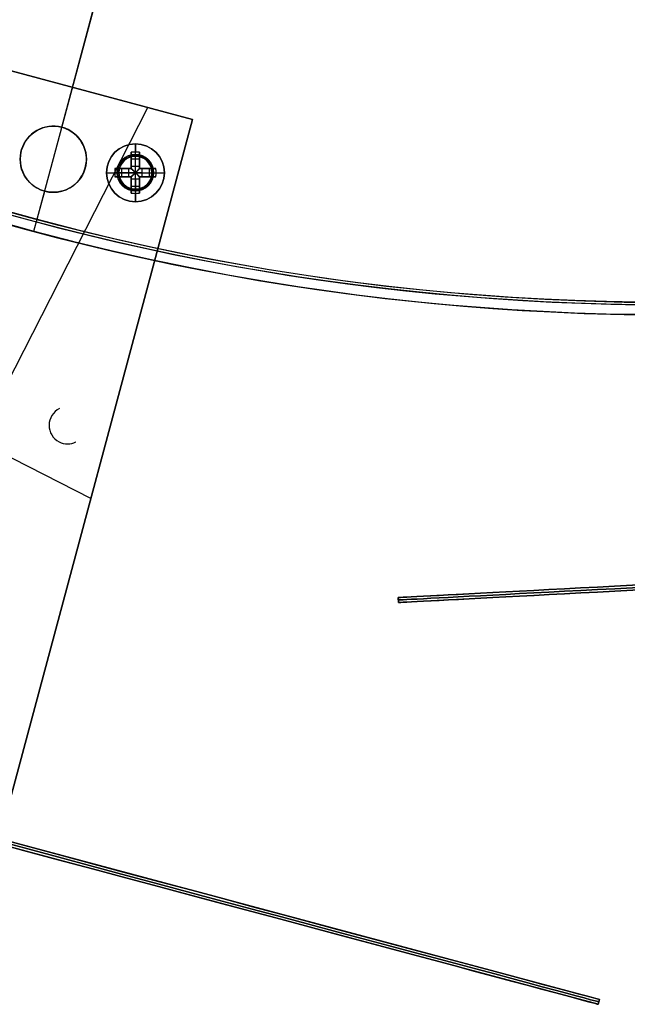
# Model space of a CAD drawing. Header units: millimetres. Extents: x -83 to 676, y -83 to 676.
# Tile 140 of 256: x 218 to 291, y -83 to 36. Entities that reach past the tile are written whole.
import ezdxf

# ---------------------------------------------------------------- set-up
doc = ezdxf.new("R2010")
doc.units = ezdxf.units.MM
doc.header["$MEASUREMENT"] = 0
doc.layers.add('IGES level 0', color=7, linetype='Continuous', true_color=0xff7878)

msp = doc.modelspace()

# ---------------------------------------------------------------- linework, layer by layer
at = {"layer": 'IGES level 0', "color": 153, "true_color": 0x5393cf}
for p, q in [((223.12, 22.66), (234.12, 63.71)), ((223.12, 22.66, -1.2), (234.12, 63.71, -1.2)), ((219.76, 10.1), (221.05, 14.93)), ((219.76, 10.1, -1.2), (221.05, 14.93, -1.2)), ((219.76, 10.1), (219.76, 10.1, -1.2))]:
    msp.add_line(p, q, dxfattribs=at)
at = {"layer": 'IGES level 0', "color": 124, "true_color": 0x1aa180}
for p, q in [((220.15, 11.55, 47), (233.74, 62.26, 47)), ((220.15, 11.55, 45.8), (233.74, 62.26, 45.8)), ((220.15, 11.55, 47), (220.15, 11.55, 45.8))]:
    msp.add_line(p, q, dxfattribs=at)
at = {"layer": 'IGES level 0', "color": 254, "true_color": 0xcad1ee}
for p, q in [((238.91, 23.61, 47), (209.93, 31.37, 47)), ((209.93, 31.37, 48), (238.91, 23.61, 48)), ((238.91, 23.61, 47.5), (209.93, 31.37, 47.5)), ((224.42, 27.49, 48), (224.42, 27.49, 47)), ((216, -61.88, 48), (238.91, 23.61, 48)), ((238.91, 23.61, 47), (216, -61.88, 47)), ((223.12, 22.66), (223.12, 22.66, -1.2)), ((238.91, 23.61, 48), (238.91, 23.61, 47)), ((238.91, 23.61, 48), (238.91, 23.61, 47)), ((218.23, 19.83, -1.2), (218.23, 19.83)), ((218.23, 19.83), (218.23, 19.83, -1.2)), ((232.53, 19.11, 47), (232.53, 19.11, 45.8)), ((230.23, 18.08, 48), (230.23, 18.08, 47)), ((232.92, 18.96, 48), (232.92, 18.96, 47)), ((232.92, 18.96, 47), (232.92, 18.96, 48)), ((225.95, 17.76), (225.95, 17.76, -1.2)), ((225.95, 17.76, -1.2), (225.95, 17.76)), ((230.08, 17.69, 45.8), (230.08, 17.69, 47)), ((230.08, 17.69, 47), (230.08, 17.69, 45.8)), ((233.79, 16.27, 48), (233.79, 16.27, 47)), ((233.94, 16.66, 47), (233.94, 16.66, 45.8)), ((233.94, 16.66, 45.8), (233.94, 16.66, 47)), ((221.05, 14.93), (221.05, 14.93, -1.2)), ((231.1, 15.39, 47), (231.1, 15.39, 48)), ((231.1, 15.39, 48), (231.1, 15.39, 47)), ((231.49, 15.24, 47), (231.49, 15.24, 45.8)), ((222.83, -11.33, 48), (222.83, -11.33, 47)), ((221.82, -12.33, 47), (221.82, -12.33, 48)), ((222.81, -15.35, 47), (222.81, -15.35, 48)), ((222.81, -15.35, 48), (222.81, -15.35, 47)), ((224.83, -15.36, 47), (224.83, -15.36, 48)), ((227.26, -19.86, 48), (227.26, -19.86, 47))]:
    msp.add_line(p, q, dxfattribs=at)
at = {"layer": 'IGES level 0', "color": 140, "true_color": 0x00ccff}
for p, q in [((238.91, 23.61, 48), (209.93, 31.37, 48)), ((238.91, 23.61, 47), (209.93, 31.37, 47)), ((192.43, -55.56, 48), (233.5, 25.06, 48)), ((192.43, -55.56, 47), (233.5, 25.06, 47)), ((216, -61.88, 48), (238.91, 23.61, 48)), ((216, -61.88, 47), (238.91, 23.61, 47)), ((226.63, -22.21, 48), (199.3, -8.29, 48)), ((226.63, -22.21, 47), (199.3, -8.29, 47)), ((222.83, -11.33, 48), (222.83, -11.33, 47)), ((221.82, -12.33, 47), (221.82, -12.33, 48)), ((222.81, -15.35, 48), (222.81, -15.35, 47)), ((222.81, -15.35, 47), (222.81, -15.35, 48)), ((224.83, -15.36, 47), (224.83, -15.36, 48))]:
    msp.add_line(p, q, dxfattribs=at)
at = {"layer": 'IGES level 0', "color": 1, "true_color": 0xff0808}
for p, q in [((232.01, 19.37, 48), (232.01, 20.67, 48)), ((231.51, 17.96, 48.46), (231.51, 19.65, 50.13)), ((231.51, 19.65, 50.13), (231.51, 17.96, 48.46)), ((231.51, 17.67, 49.7), (231.51, 19.21, 49.7)), ((232.01, 17.96, 48.46), (232.01, 19.67, 50.16)), ((232.01, 19.17, 47.8), (232.01, 19.17, 40)), ((232.01, 15.17, 40), (232.01, 19.17, 40)), ((232.01, 19.17, 40), (232.01, 19.17, 47.8)), ((232.51, 19.65, 50.13), (232.51, 17.96, 48.46)), ((232.51, 17.96, 48.46), (232.51, 19.65, 50.13)), ((232.51, 19.21, 49.7), (232.51, 17.67, 49.7)), ((231.51, 18.83, 49.32), (232.51, 18.83, 49.32)), ((231.51, 18.66, 49.16), (231.51, 18.66, 50.83)), ((231.51, 17.96, 48.46), (232.51, 17.96, 48.46)), ((231.51, 17.96, 48.46), (232.51, 17.96, 48.46)), ((232.51, 18.66, 49.16), (232.51, 18.66, 50.83)), ((228.51, 17.17, 48), (229.81, 17.17, 48)), ((231.22, 17.17, 48.46), (229.51, 17.17, 50.16)), ((229.53, 17.67, 50.13), (231.22, 17.67, 48.46)), ((231.22, 17.67, 48.46), (229.53, 17.67, 50.13)), ((231.22, 16.67, 48.46), (229.53, 16.67, 50.13)), ((229.53, 16.67, 50.13), (231.22, 16.67, 48.46)), ((229.97, 17.67, 49.7), (231.51, 17.67, 49.7)), ((231.51, 16.67, 49.7), (229.97, 16.67, 49.7)), ((230.01, 17.17, 47.8), (230.01, 17.17, 40)), ((230.01, 17.17, 40), (234.01, 17.17, 40)), ((230.35, 16.67, 49.32), (230.35, 17.67, 49.32)), ((230.52, 17.67, 49.16), (230.52, 17.67, 50.83)), ((230.52, 16.67, 49.16), (230.52, 16.67, 50.83)), ((231.22, 16.67, 48.46), (231.22, 17.67, 48.46)), ((231.22, 16.67, 48.46), (231.22, 17.67, 48.46)), ((231.51, 17.67, 51.13), (231.51, 17.67, 48.27)), ((231.51, 17.67, 48.27), (231.51, 17.67, 51.13)), ((231.51, 16.67, 51.13), (231.51, 16.67, 48.27)), ((231.51, 16.67, 48.27), (231.51, 16.67, 51.13)), ((231.51, 15.14, 49.7), (231.51, 16.67, 49.7)), ((232.11, 17.27, 48.18), (231.91, 17.27, 48.18)), ((231.91, 17.27, 48.18), (231.91, 17.08, 48.18)), ((231.91, 17.27, 48.18), (231.91, 17.08, 48.18)), ((232.11, 17.27, 48.18), (231.91, 17.27, 48.18)), ((231.91, 17.17, 48.18), (232.11, 17.17, 48.18)), ((231.91, 17.08, 48.18), (232.11, 17.08, 48.18)), ((231.91, 17.08, 48.18), (232.11, 17.08, 48.18)), ((232.01, 17.27, 48.18), (232.01, 17.08, 48.18)), ((232.11, 17.08, 48.18), (232.11, 17.27, 48.18)), ((232.11, 17.08, 48.18), (232.11, 17.27, 48.18)), ((232.51, 17.67, 51.13), (232.51, 17.67, 48.27)), ((232.51, 17.67, 49.7), (234.05, 17.67, 49.7)), ((232.51, 17.67, 48.27), (232.51, 17.67, 51.13)), ((232.51, 16.67, 51.13), (232.51, 16.67, 48.27)), ((232.51, 16.67, 49.7), (232.51, 15.14, 49.7)), ((232.51, 16.67, 48.27), (232.51, 16.67, 51.13)), ((234.05, 16.67, 49.7), (232.51, 16.67, 49.7)), ((232.79, 17.67, 48.46), (234.48, 17.67, 50.13)), ((232.79, 17.67, 48.46), (232.79, 16.67, 48.46)), ((234.48, 17.67, 50.13), (232.79, 17.67, 48.46)), ((232.79, 17.67, 48.46), (232.79, 16.67, 48.46)), ((232.79, 17.17, 48.46), (234.51, 17.17, 50.16)), ((234.48, 16.67, 50.13), (232.79, 16.67, 48.46)), ((232.79, 16.67, 48.46), (234.48, 16.67, 50.13)), ((233.49, 17.67, 49.16), (233.49, 17.67, 50.83)), ((233.49, 16.67, 49.16), (233.49, 16.67, 50.83)), ((233.66, 17.67, 49.32), (233.66, 16.67, 49.32)), ((234.01, 17.17, 47.8), (234.01, 17.17, 40)), ((234.21, 17.17, 48), (235.51, 17.17, 48)), ((231.51, 14.7, 50.13), (231.51, 16.39, 48.46)), ((232.51, 16.39, 48.46), (231.51, 16.39, 48.46)), ((231.51, 16.39, 48.46), (231.51, 14.7, 50.13)), ((232.51, 16.39, 48.46), (231.51, 16.39, 48.46)), ((231.51, 15.69, 49.16), (231.51, 15.69, 50.83)), ((232.51, 15.52, 49.32), (231.51, 15.52, 49.32)), ((232.01, 16.39, 48.46), (232.01, 14.67, 50.16)), ((232.51, 16.39, 48.46), (232.51, 14.7, 50.13)), ((232.51, 14.7, 50.13), (232.51, 16.39, 48.46)), ((232.51, 15.69, 49.16), (232.51, 15.69, 50.83)), ((232.01, 15.17, 40), (232.01, 15.17, 47.8)), ((232.01, 15.17, 47.8), (232.01, 15.17, 40)), ((232.01, 13.67, 48), (232.01, 14.97, 48))]:
    msp.add_line(p, q, dxfattribs=at)
at = {"layer": 'IGES level 0', "color": 2, "true_color": 0xeded00}
for p, q in [((363.62, -28.93, -28.5), (263.76, -34.17, -28.5)), ((363.66, -29.53, -28.5), (263.79, -34.77, -28.5)), ((263.76, -34.17, 96.5), (263.79, -34.77, 96.5)), ((263.79, -34.77, -153.5), (263.76, -34.17, -153.5)), ((263.76, -34.17, -153.5), (263.76, -34.17, 96.5)), ((263.79, -34.77, -28.5), (263.76, -34.17, -28.5)), ((263.79, -34.77, -153.5), (263.76, -34.17, -153.5)), ((263.76, -34.17, 96.5), (263.79, -34.77, 96.5)), ((263.76, -34.17, -153.5), (263.76, -34.17, 96.5)), ((263.78, -34.47, -153.5), (263.78, -34.47, 96.5)), ((263.79, -34.77, -153.5), (263.79, -34.77, 96.5)), ((263.79, -34.77, 96.5), (263.79, -34.77, -153.5))]:
    msp.add_line(p, q, dxfattribs=at)
at = {"layer": 'IGES level 0', "color": 6, "true_color": 0xff00ff}
for p, q in [((287.9, -83.32, -6), (114.04, -36.73, -6)), ((288.06, -82.74, -6), (114.19, -36.15, -6)), ((288.06, -82.74, -43.5), (287.9, -83.32, -43.5)), ((288.06, -82.74, -43.5), (287.9, -83.32, -43.5)), ((287.9, -83.32, 31.5), (288.06, -82.74, 31.5)), ((288.06, -82.74, -6), (287.9, -83.32, -6)), ((287.9, -83.32, 31.5), (288.06, -82.74, 31.5)), ((287.98, -83.03, -43.5), (287.98, -83.03, 31.5)), ((288.06, -82.74, 31.5), (288.06, -82.74, -43.5)), ((288.06, -82.74, 31.5), (288.06, -82.74, -43.5)), ((287.9, -83.32, 31.5), (287.9, -83.32, -43.5)), ((287.9, -83.32, -43.5), (287.9, -83.32, 31.5))]:
    msp.add_line(p, q, dxfattribs=at)
at = {"layer": 'IGES level 0', "color": 153, "true_color": 0x5393cf}
for centre, radius in [((296.5, 296.5), 296.5), ((296.5, 296.5, -1.2), 296.5), ((222.09, 18.8), 4), ((222.09, 18.8, -1.2), 4)]:
    msp.add_circle(centre, radius, dxfattribs=at)
at = {"layer": 'IGES level 0'}
for centre, radius in [((296.5, 296.5, 47), 296.5), ((296.5, 296.5), 296.5), ((296.5, 296.5, 47), 295.3), ((296.5, 296.5), 295.3)]:
    msp.add_circle(centre, radius, dxfattribs=at)
at = {"layer": 'IGES level 0', "color": 124, "true_color": 0x1aa180}
for centre, radius in [((296.5, 296.5, 47), 295), ((296.5, 296.5, 45.8), 295), ((232.01, 17.17, 47), 2), ((232.01, 17.17, 45.8), 2)]:
    msp.add_circle(centre, radius, dxfattribs=at)
at = {"layer": 'IGES level 0', "color": 1, "true_color": 0xff0808}
for centre, radius in [((232.01, 17.17, 48), 3.5), ((232.01, 17.17, 48), 2.2), ((232.01, 17.17, 40), 2)]:
    msp.add_circle(centre, radius, dxfattribs=at)
at = {"layer": 'IGES level 0', "color": 140, "true_color": 0x00ccff}
for centre in [(232.01, 17.17, 48), (232.01, 17.17, 47)]:
    msp.add_circle(centre, 2, dxfattribs=at)
at = {"layer": 'IGES level 0'}
for centre, radius in [((296.5, 296.5), 296.5), ((296.5, 296.5, 47), 296.5), ((296.5, 296.5, 23.5), 296.5), ((296.5, 296.5, 47), 295.3), ((296.5, 296.5), 295.3), ((296.5, 296.5, 23.5), 295.3)]:
    msp.add_arc(centre, radius, 225, 45, dxfattribs=at)
at = {"layer": 'IGES level 0', "color": 153, "true_color": 0x5393cf}
for centre in [(296.5, 296.5, -1.2), (296.5, 296.5), (296.5, 296.5, -0.6)]:
    msp.add_arc(centre, 296.5, 165, 345, dxfattribs=at)
at = {"layer": 'IGES level 0', "color": 124, "true_color": 0x1aa180}
for centre in [(296.5, 296.5, 45.8), (296.5, 296.5, 47), (296.5, 296.5, 46.4)]:
    msp.add_arc(centre, 295, 165, 345, dxfattribs=at)
at = {"layer": 'IGES level 0', "color": 254, "true_color": 0xcad1ee}
for centre, radius, start, end in [((222.09, 18.8), 4, 345, 165), ((222.09, 18.8, -1.2), 4, 345, 165), ((222.09, 18.8, -0.6), 4, 345, 165), ((222.09, 18.8), 4, 165, 345), ((222.09, 18.8, -1.2), 4, 165, 345), ((222.09, 18.8, -0.6), 4, 165, 345), ((232.01, 17.17, 48), 2, 63, 243), ((232.01, 17.17, 47), 2, 63, 243), ((232.01, 17.17, 47.5), 2, 63, 243), ((232.01, 17.17, 47), 2, 345, 165), ((232.01, 17.17, 45.8), 2, 345, 165), ((232.01, 17.17, 46.4), 2, 345, 165), ((232.01, 17.17, 48), 2, 243, 63), ((232.01, 17.17, 47), 2, 243, 63), ((232.01, 17.17, 47.5), 2, 243, 63), ((232.01, 17.17, 47), 2, 165, 345), ((232.01, 17.17, 45.8), 2, 165, 345), ((232.01, 17.17, 46.4), 2, 165, 345), ((223.83, -13.35, 48), 2.25, 116.3861, 243), ((223.83, -13.35, 47), 2.25, 116.3861, 243), ((223.83, -13.35, 47.5), 2.25, 116.3861, 243), ((223.83, -13.35, 48), 2.25, 243, 296.3859), ((223.83, -13.35, 47), 2.25, 243, 296.3859), ((223.83, -13.35, 47.5), 2.25, 243, 296.3859)]:
    msp.add_arc(centre, radius, start, end, dxfattribs=at)
at = {"layer": 'IGES level 0', "color": 1, "true_color": 0xff0808}
for centre, radius, start, end in [((232.01, 17.17, 48), 3.5, 0, 180), ((232.01, 17.17, 48), 2.2, 90, 270), ((232.01, 17.17, 47.94), 2.06, 90, 270), ((232.01, 17.17, 40), 2, 90, 270), ((232.01, 17.17, 47.8), 2, 90, 270), ((232.01, 17.17, 43.9), 2, 90, 270), ((232.01, 17.17, 47.8), 2, 90, 270), ((232.01, 17.17, 48), 2.2, 270, 90), ((232.01, 17.17, 47.94), 2.06, 270, 90), ((232.01, 17.17, 47.8), 2, 270, 90), ((232.01, 17.17, 40), 2, 270, 90), ((232.01, 17.17, 47.8), 2, 270, 90), ((232.01, 17.17, 43.9), 2, 270, 90), ((232.01, 17.17, 48), 3.5, 180, 0)]:
    msp.add_arc(centre, radius, start, end, dxfattribs=at)
at = {"layer": 'IGES level 0', "color": 1, "true_color": 0xff0808, "extrusion": (1, 0, 0)}
for centre, radius, start, end in [((17.17, 47.69, 232.01), 3.51, 5.1275, 44.6488), ((17.17, 47.69, 231.51), 3.48, 44.6488, 81.7352), ((17.27, 49.16, 232.01), 0.98, 270, 314.6488), ((17.17, 47.69, 231.51), 3.48, 98.2648, 135.3512), ((17.08, 49.16, 232.01), 0.98, 225.3512, 270), ((17.17, 47.69, 232.51), 3.48, 98.2648, 135.3512), ((17.08, 49.16, 231.51), 0.98, 225.3512, 243.4404), ((17.08, 49.16, 231.51), 0.98, 225.3512, 243.4404), ((17.08, 49.16, 232.51), 0.98, 225.3512, 243.4404), ((17.08, 49.16, 232.51), 0.98, 225.3512, 243.4404), ((14.97, 47.8, 232.01), 0.2, 0, 90), ((14.97, 47.8, 232.01), 0.2, 360, 90), ((17.17, 47.69, 232.01), 3.51, 135.3512, 174.8725)]:
    msp.add_arc(centre, radius, start, end, dxfattribs=at)
at = {"layer": 'IGES level 0', "color": 1, "true_color": 0xff0808, "extrusion": (-3.64844e-14, -0.70276, 0.711427)}
msp.add_arc((232.01, 45.73, 21.86), 3.51, 81.8199, 98.1801, dxfattribs=at)
at = {"layer": 'IGES level 0', "color": 1, "true_color": 0xff0808, "extrusion": (-1.00202e-14, -0.70276, 0.711427)}
msp.add_arc((232.01, 45.73, 21.86), 3.51, 81.8199, 98.1801, dxfattribs=at)
at = {"layer": 'IGES level 0', "color": 1, "true_color": 0xff0808, "extrusion": (1, 7.0984e-14, 1.40476e-13)}
msp.add_arc((17.17, 47.69, 231.51), 3.48, 44.6488, 81.7352, dxfattribs=at)
at = {"layer": 'IGES level 0', "color": 1, "true_color": 0xff0808, "extrusion": (1, -3.4308e-13, 3.4308e-13)}
msp.add_arc((19.37, 47.8, 232.01), 0.2, 90, 180, dxfattribs=at)
msp.add_arc((19.37, 47.8, 232.01), 0.2, 90, 180, dxfattribs=at)
at = {"layer": 'IGES level 0', "color": 1, "true_color": 0xff0808, "extrusion": (1, -7.0984e-14, -1.40476e-13)}
msp.add_arc((17.17, 47.69, 232.51), 3.48, 44.6488, 81.7352, dxfattribs=at)
at = {"layer": 'IGES level 0', "color": 1, "true_color": 0xff0808, "extrusion": (1, -2.40259e-14, -7.60319e-14)}
msp.add_arc((17.17, 47.69, 232.51), 3.48, 44.6488, 81.7352, dxfattribs=at)
at = {"layer": 'IGES level 0', "color": 1, "true_color": 0xff0808, "extrusion": (1, -1.35793e-12, 1.89645e-12)}
for centre in [(17.27, 49.16, 231.51), (17.27, 49.16, 231.51), (17.27, 49.16, 232.51)]:
    msp.add_arc(centre, 0.98, 296.5596, 314.6488, dxfattribs=at)
at = {"layer": 'IGES level 0', "color": 1, "true_color": 0xff0808, "extrusion": (1, 2.71587e-12, -3.7929e-12)}
msp.add_arc((17.27, 49.16, 232.51), 0.98, 296.5596, 314.6488, dxfattribs=at)
at = {"layer": 'IGES level 0', "color": 1, "true_color": 0xff0808, "extrusion": (0, 1, 0)}
for centre, radius, start, end in [((-232.01, 47.69, 17.17), 3.51, 5.1275, 44.6488), ((-232.01, 47.69, 17.67), 3.48, 44.6488, 81.7352), ((-231.91, 49.16, 17.67), 0.98, 296.5596, 314.6488), ((-231.91, 49.16, 17.17), 0.98, 270, 314.6488), ((-232.11, 49.16, 17.17), 0.98, 225.3512, 270), ((-232.01, 47.69, 17.67), 3.48, 98.2648, 135.3512), ((-232.01, 47.69, 16.67), 3.48, 98.2648, 135.3512), ((-232.11, 49.16, 17.67), 0.98, 225.3512, 243.4404), ((-232.11, 49.16, 17.67), 0.98, 225.3512, 243.4404), ((-232.01, 47.69, 17.17), 3.51, 135.3512, 174.8725)]:
    msp.add_arc(centre, radius, start, end, dxfattribs=at)
at = {"layer": 'IGES level 0', "color": 1, "true_color": 0xff0808, "extrusion": (-1.30572e-14, 1, 1.26506e-14)}
msp.add_arc((-232.01, 47.69, 17.17), 3.51, 5.1275, 44.6488, dxfattribs=at)
at = {"layer": 'IGES level 0', "color": 1, "true_color": 0xff0808, "extrusion": (0.70276, -1.65442e-14, 0.711427)}
msp.add_arc((17.17, -131.54, 196.97), 3.51, 81.8199, 98.1801, dxfattribs=at)
at = {"layer": 'IGES level 0', "color": 1, "true_color": 0xff0808, "extrusion": (0.70276, 2.27769e-13, 0.711427)}
msp.add_arc((17.17, -131.54, 196.97), 3.51, 81.8199, 90, dxfattribs=at)
at = {"layer": 'IGES level 0', "color": 1, "true_color": 0xff0808, "extrusion": (0.70276, 1.41329e-13, 0.711427)}
msp.add_arc((17.17, -131.54, 196.97), 3.51, 90, 98.1801, dxfattribs=at)
at = {"layer": 'IGES level 0', "color": 1, "true_color": 0xff0808, "extrusion": (1.14662e-14, 1, 5.79398e-15)}
msp.add_arc((-232.01, 47.69, 17.67), 3.48, 44.6488, 81.7352, dxfattribs=at)
at = {"layer": 'IGES level 0', "color": 1, "true_color": 0xff0808, "extrusion": (-8.87301e-15, 1, 1.75595e-14)}
msp.add_arc((-232.01, 47.69, 16.67), 3.48, 44.6488, 81.7352, dxfattribs=at)
at = {"layer": 'IGES level 0', "color": 1, "true_color": 0xff0808, "extrusion": (2.34791e-14, 1, -3.2222e-14)}
msp.add_arc((-232.01, 47.69, 16.67), 3.48, 44.6488, 81.7352, dxfattribs=at)
at = {"layer": 'IGES level 0', "color": 1, "true_color": 0xff0808, "extrusion": (2.1883e-10, 1, 2.87798e-11)}
msp.add_arc((-229.81, 47.8, 17.17), 0.2, 90, 180, dxfattribs=at)
at = {"layer": 'IGES level 0', "color": 1, "true_color": 0xff0808, "extrusion": (1.69742e-13, 1, 2.37056e-13)}
msp.add_arc((-231.91, 49.16, 17.67), 0.98, 296.5596, 314.6488, dxfattribs=at)
at = {"layer": 'IGES level 0', "color": 1, "true_color": 0xff0808, "extrusion": (7.54961e-14, 1, 1.25241e-13)}
msp.add_arc((-231.91, 49.16, 16.67), 0.98, 296.5596, 314.6488, dxfattribs=at)
msp.add_arc((-231.91, 49.16, 16.67), 0.98, 296.5596, 314.6488, dxfattribs=at)
at = {"layer": 'IGES level 0', "color": 1, "true_color": 0xff0808, "extrusion": (1, 1.17942e-13, -2.0492e-13)}
msp.add_arc((17.17, 47.69, 231.51), 3.48, 98.2648, 135.3512, dxfattribs=at)
at = {"layer": 'IGES level 0', "color": 1, "true_color": 0xff0808, "extrusion": (0.689371, -0.689371, -0.222565)}
msp.add_arc((176.2, 80.78, 136.83), 0.08, 257.4403, 282.5475, dxfattribs=at)
at = {"layer": 'IGES level 0', "color": 1, "true_color": 0xff0808, "extrusion": (0.689371, 0.689371, -0.222565)}
msp.add_arc((-151.91, 86.19, 160.51), 0.08, 257.4403, 282.5475, dxfattribs=at)
at = {"layer": 'IGES level 0', "color": 1, "true_color": 0xff0808, "extrusion": (0.702705, -0.702705, -0.111406)}
msp.add_arc((176.2, 64.86, 145.25), 0.08, 263.7148, 276.3569, dxfattribs=at)
at = {"layer": 'IGES level 0', "color": 1, "true_color": 0xff0808, "extrusion": (0.702705, 0.702705, -0.111406)}
msp.add_arc((-151.91, 67.56, 169.39), 0.08, 263.7148, 276.3569, dxfattribs=at)
at = {"layer": 'IGES level 0', "color": 1, "true_color": 0xff0808, "extrusion": (0.702705, 0.702705, 0.111406)}
msp.add_arc((-151.91, 28.3, 180.81), 0.08, 263.6431, 276.2852, dxfattribs=at)
at = {"layer": 'IGES level 0', "color": 1, "true_color": 0xff0808, "extrusion": (0.702705, -0.702705, 0.111406)}
msp.add_arc((176.2, 31.01, 156.68), 0.08, 263.6431, 276.2852, dxfattribs=at)
at = {"layer": 'IGES level 0', "color": 1, "true_color": 0xff0808, "extrusion": (0.689371, 0.689371, 0.222565)}
msp.add_arc((-151.91, 7.76, 183.05), 0.08, 257.4525, 282.5597, dxfattribs=at)
at = {"layer": 'IGES level 0', "color": 1, "true_color": 0xff0808, "extrusion": (0.689371, -0.689371, 0.222565)}
msp.add_arc((176.2, 13.16, 159.37), 0.08, 257.4525, 282.5597, dxfattribs=at)
at = {"layer": 'IGES level 0', "color": 1, "true_color": 0xff0808, "extrusion": (1.46061e-14, 1, 1.46625e-14)}
msp.add_arc((-232.01, 47.69, 17.67), 3.48, 98.2648, 135.3512, dxfattribs=at)
at = {"layer": 'IGES level 0', "color": 1, "true_color": 0xff0808, "extrusion": (1, -1.41968e-13, 2.80952e-13)}
msp.add_arc((17.17, 47.69, 232.51), 3.48, 98.2648, 135.3512, dxfattribs=at)
at = {"layer": 'IGES level 0', "color": 1, "true_color": 0xff0808, "extrusion": (5.73308e-15, 1, -2.89699e-15)}
msp.add_arc((-232.01, 47.69, 16.67), 3.48, 98.2648, 135.3512, dxfattribs=at)
at = {"layer": 'IGES level 0', "color": 1, "true_color": 0xff0808, "extrusion": (7.54961e-14, 1, -1.25241e-13)}
msp.add_arc((-232.11, 49.16, 16.67), 0.98, 225.3512, 243.4404, dxfattribs=at)
at = {"layer": 'IGES level 0', "color": 1, "true_color": 0xff0808, "extrusion": (2.45238e-13, 1, -3.62297e-13)}
msp.add_arc((-232.11, 49.16, 16.67), 0.98, 225.3512, 243.4404, dxfattribs=at)
at = {"layer": 'IGES level 0', "color": 1, "true_color": 0xff0808, "extrusion": (2.18833e-10, 1, -2.87796e-11)}
msp.add_arc((-234.21, 47.8, 17.17), 0.2, 360, 90, dxfattribs=at)
at = {"layer": 'IGES level 0', "color": 1, "true_color": 0xff0808, "extrusion": (-0.70276, 1.65442e-14, 0.711427)}
msp.add_arc((-17.17, 198.57, -129.12), 3.51, 81.8199, 98.1801, dxfattribs=at)
at = {"layer": 'IGES level 0', "color": 1, "true_color": 0xff0808, "extrusion": (-0.70276, -2.18283e-13, 0.711427)}
msp.add_arc((-17.17, 198.57, -129.12), 3.51, 90, 98.1801, dxfattribs=at)
at = {"layer": 'IGES level 0', "color": 1, "true_color": 0xff0808, "extrusion": (-0.70276, -1.47196e-13, 0.711427)}
msp.add_arc((-17.17, 198.57, -129.12), 3.51, 81.8199, 90, dxfattribs=at)
at = {"layer": 'IGES level 0', "color": 1, "true_color": 0xff0808, "extrusion": (-4.64087e-15, 1, -1.03942e-14)}
msp.add_arc((-232.01, 47.69, 17.17), 3.51, 135.3512, 174.8725, dxfattribs=at)
at = {"layer": 'IGES level 0', "color": 1, "true_color": 0xff0808, "extrusion": (5.02679e-15, 0.70276, 0.711427)}
msp.add_arc((-232.01, 21.29, 45.99), 3.51, 81.8199, 98.1801, dxfattribs=at)
at = {"layer": 'IGES level 0', "color": 1, "true_color": 0xff0808, "extrusion": (2.89943e-14, 0.70276, 0.711427)}
msp.add_arc((-232.01, 21.29, 45.99), 3.51, 81.8199, 98.1801, dxfattribs=at)
at = {"layer": 'IGES level 0', "color": 140, "true_color": 0x00ccff}
for centre, start, end in [((223.83, -13.35, 47), 116.3859, 243), ((223.83, -13.35, 48), 116.3859, 243), ((223.83, -13.35, 47.5), 116.3859, 243), ((223.83, -13.35, 47), 243, 296.3861), ((223.83, -13.35, 48), 243, 296.3861), ((223.83, -13.35, 47.5), 243, 296.3861)]:
    msp.add_arc(centre, 2.25, start, end, dxfattribs=at)
at = {"layer": 'IGES level 0', "color": 2, "true_color": 0xeded00, "extrusion": (-0.052336, 0.99863, -6.98037e-15)}
msp.add_arc((-311.61, -153.5, -47.92), 50, 180, 360, dxfattribs=at)
at = {"layer": 'IGES level 0', "color": 2, "true_color": 0xeded00, "extrusion": (-0.052336, 0.99863, 7.02016e-15)}
msp.add_arc((-311.61, 96.5, -47.92), 50, 0, 180, dxfattribs=at)
at = {"layer": 'IGES level 0', "color": 2, "true_color": 0xeded00, "extrusion": (-0.052336, 0.99863, -6.82121e-17)}
msp.add_arc((-311.61, 96.5, -47.92), 50, 0, 180, dxfattribs=at)
at = {"layer": 'IGES level 0', "color": 2, "true_color": 0xeded00, "extrusion": (-0.052336, 0.99863, 6.82121e-17)}
msp.add_arc((-311.61, -153.5, -47.92), 50, 180, 360, dxfattribs=at)
at = {"layer": 'IGES level 0', "color": 2, "true_color": 0xeded00, "extrusion": (-0.052336, 0.99863, 0)}
for centre, start, end in [((-311.61, -153.5, -48.22), 180, 0), ((-311.61, 96.5, -48.22), 0, 180)]:
    msp.add_arc(centre, 50, start, end, dxfattribs=at)
at = {"layer": 'IGES level 0', "color": 2, "true_color": 0xeded00, "extrusion": (-0.052336, 0.99863, -2.38742e-16)}
msp.add_arc((-311.61, 96.5, -48.52), 50, 0, 180, dxfattribs=at)
msp.add_arc((-311.61, 96.5, -48.52), 50, 0, 180, dxfattribs=at)
at = {"layer": 'IGES level 0', "color": 2, "true_color": 0xeded00, "extrusion": (-0.052336, 0.99863, 2.33058e-16)}
msp.add_arc((-311.61, -153.5, -48.52), 50, 180, 360, dxfattribs=at)
msp.add_arc((-311.61, -153.5, -48.52), 50, 180, 360, dxfattribs=at)
at = {"layer": 'IGES level 0', "color": 6, "true_color": 0xff00ff, "extrusion": (0.258819, 0.965926, 4.21062e-17)}
msp.add_arc((-209.66, 31.5, -5.96), 90, 0, 180, dxfattribs=at)
msp.add_arc((-209.66, 31.5, -5.96), 90, 0, 180, dxfattribs=at)
at = {"layer": 'IGES level 0', "color": 6, "true_color": 0xff00ff, "extrusion": (0.258819, 0.965926, -4.21062e-17)}
msp.add_arc((-209.66, -43.5, -5.96), 90, 180, 360, dxfattribs=at)
msp.add_arc((-209.66, -43.5, -5.96), 90, 180, 360, dxfattribs=at)
at = {"layer": 'IGES level 0', "color": 6, "true_color": 0xff00ff, "extrusion": (0.258819, 0.965926, 0)}
for centre, start, end in [((-209.66, -43.5, -5.66), 180, 0), ((-209.66, 31.5, -5.66), 0, 180)]:
    msp.add_arc(centre, 90, start, end, dxfattribs=at)
at = {"layer": 'IGES level 0', "color": 6, "true_color": 0xff00ff, "extrusion": (0.258819, 0.965926, -7.08788e-15)}
msp.add_arc((-209.66, -43.5, -5.36), 90, 180, 360, dxfattribs=at)
at = {"layer": 'IGES level 0', "color": 6, "true_color": 0xff00ff, "extrusion": (0.258819, 0.965926, 7.01771e-15)}
msp.add_arc((-209.66, 31.5, -5.36), 90, 0, 180, dxfattribs=at)
at = {"layer": 'IGES level 0', "color": 6, "true_color": 0xff00ff, "extrusion": (0.258819, 0.965926, 1.40354e-16)}
msp.add_arc((-209.66, 31.5, -5.36), 90, 0, 180, dxfattribs=at)
at = {"layer": 'IGES level 0', "color": 6, "true_color": 0xff00ff, "extrusion": (0.258819, 0.965926, -1.40354e-16)}
msp.add_arc((-209.66, -43.5, -5.36), 90, 180, 360, dxfattribs=at)
at = {"layer": 'IGES level 0', "color": 1, "true_color": 0xff0808}
for points in [[(231.47, 17.67, 48.28), (231.48, 17.67, 48.28), (231.5, 17.67, 48.27), (231.51, 17.67, 48.27)], [(231.51, 16.67, 48.27), (231.5, 16.67, 48.27), (231.48, 16.67, 48.28), (231.47, 16.67, 48.28)], [(231.51, 17.67, 48.27), (231.51, 17.69, 48.27), (231.51, 17.7, 48.28), (231.51, 17.71, 48.28)], [(231.51, 16.64, 48.28), (231.51, 16.65, 48.28), (231.51, 16.66, 48.27), (231.51, 16.67, 48.27)], [(232.51, 17.71, 48.28), (232.51, 17.7, 48.28), (232.51, 17.69, 48.27), (232.51, 17.67, 48.27)], [(232.51, 17.67, 48.27), (232.52, 17.67, 48.27), (232.53, 17.67, 48.28), (232.54, 17.67, 48.28)], [(232.51, 16.67, 48.27), (232.51, 16.66, 48.27), (232.51, 16.65, 48.28), (232.51, 16.64, 48.28)], [(232.54, 16.67, 48.28), (232.53, 16.67, 48.28), (232.52, 16.67, 48.27), (232.51, 16.67, 48.27)]]:
    msp.add_open_spline(points, degree=3, dxfattribs=at)
for points, knots in [([(231.51, 17.67, 48.27), (231.5, 17.67, 48.27), (231.49, 17.67, 48.27), (231.48, 17.67, 48.28), (231.48, 17.67, 48.28), (231.47, 17.67, 48.28)], [0, 0, 0, 0, 0.00002195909, 0.00002195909, 0.0000380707, 0.0000380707, 0.0000380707, 0.0000380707]), ([(231.47, 17.67, 48.28), (231.52, 17.63, 48.26), (231.56, 17.59, 48.24), (231.66, 17.5, 48.21), (231.71, 17.46, 48.2), (231.81, 17.37, 48.18), (231.86, 17.32, 48.18), (231.91, 17.27, 48.18)], [0, 0, 0, 0, 0.320257, 0.320257, 0.655825, 0.655825, 1, 1, 1, 1]), ([(231.47, 17.67, 48.28), (231.49, 17.66, 48.28), (231.5, 17.64, 48.27), (231.54, 17.61, 48.25), (231.56, 17.6, 48.25), (231.59, 17.56, 48.23), (231.61, 17.55, 48.23), (231.64, 17.52, 48.22), (231.66, 17.5, 48.21), (231.69, 17.47, 48.2), (231.71, 17.46, 48.2), (231.75, 17.42, 48.19), (231.76, 17.41, 48.19), (231.8, 17.37, 48.19), (231.82, 17.35, 48.18), (231.86, 17.31, 48.18), (231.88, 17.3, 48.18), (231.91, 17.28, 48.18), (231.91, 17.27, 48.18), (231.91, 17.27, 48.18)], [0, 0, 0, 0, 0.129053, 0.129053, 0.256755, 0.256755, 0.38469, 0.38469, 0.5, 0.5, 0.626455, 0.626455, 0.749753, 0.749753, 0.874877, 0.874877, 0.989347, 0.989347, 1, 1, 1, 1]), ([(231.91, 17.08, 48.18), (231.89, 17.06, 48.18), (231.87, 17.04, 48.18), (231.83, 17.01, 48.18), (231.81, 16.99, 48.18), (231.78, 16.96, 48.19), (231.76, 16.94, 48.19), (231.73, 16.91, 48.2), (231.71, 16.89, 48.2), (231.69, 16.87, 48.21), (231.68, 16.86, 48.21), (231.65, 16.84, 48.21), (231.64, 16.83, 48.22), (231.6, 16.8, 48.23), (231.59, 16.78, 48.23), (231.56, 16.75, 48.25), (231.54, 16.74, 48.25), (231.51, 16.71, 48.27), (231.49, 16.69, 48.27), (231.48, 16.68, 48.28), (231.47, 16.68, 48.28), (231.47, 16.67, 48.28)], [0, 0, 0, 0, 0.101614, 0.101614, 0.209673, 0.209673, 0.321553, 0.321553, 0.439036, 0.439036, 0.5, 0.5, 0.625, 0.625, 0.744934, 0.744934, 0.864797, 0.864797, 0.986554, 0.986554, 1, 1, 1, 1]), ([(231.47, 16.67, 48.28), (231.48, 16.67, 48.28), (231.49, 16.67, 48.28), (231.5, 16.67, 48.27), (231.5, 16.67, 48.27), (231.51, 16.67, 48.27)], [0, 0, 0, 0, 0.00002297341, 0.00002297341, 0.0000380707, 0.0000380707, 0.0000380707, 0.0000380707]), ([(231.91, 17.27, 48.18), (231.89, 17.29, 48.18), (231.87, 17.31, 48.18), (231.84, 17.35, 48.18), (231.82, 17.37, 48.18), (231.79, 17.4, 48.19), (231.77, 17.42, 48.19), (231.74, 17.45, 48.2), (231.73, 17.47, 48.2), (231.7, 17.49, 48.21), (231.7, 17.5, 48.21), (231.68, 17.53, 48.21), (231.66, 17.54, 48.22), (231.63, 17.58, 48.23), (231.61, 17.59, 48.23), (231.58, 17.63, 48.25), (231.57, 17.64, 48.25), (231.54, 17.67, 48.27), (231.53, 17.69, 48.27), (231.51, 17.71, 48.28), (231.51, 17.71, 48.28), (231.51, 17.71, 48.28)], [0, 0, 0, 0, 0.101614, 0.101614, 0.209673, 0.209673, 0.321553, 0.321553, 0.439036, 0.439036, 0.5, 0.5, 0.625, 0.625, 0.744934, 0.744934, 0.864797, 0.864797, 0.986554, 0.986554, 1, 1, 1, 1]), ([(231.51, 17.71, 48.28), (231.51, 17.7, 48.28), (231.51, 17.7, 48.28), (231.51, 17.68, 48.27), (231.51, 17.68, 48.27), (231.51, 17.67, 48.27)], [0, 0, 0, 0, 0.00002297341, 0.00002297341, 0.0000380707, 0.0000380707, 0.0000380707, 0.0000380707]), ([(231.51, 17.67, 48.27), (231.54, 17.63, 48.25), (231.6, 17.57, 48.23), (231.66, 17.5, 48.21), (231.69, 17.48, 48.21)], [0.0440598, 0.0440598, 0.0440598, 0.0440598, 0.3202573, 0.497, 0.497, 0.497, 0.497]), ([(231.51, 16.64, 48.28), (231.52, 16.65, 48.28), (231.54, 16.67, 48.27), (231.57, 16.7, 48.25), (231.58, 16.72, 48.25), (231.62, 16.76, 48.23), (231.63, 16.78, 48.23), (231.66, 16.81, 48.22), (231.68, 16.83, 48.21), (231.71, 16.86, 48.2), (231.73, 16.88, 48.2), (231.76, 16.91, 48.19), (231.78, 16.93, 48.19), (231.81, 16.97, 48.19), (231.83, 16.99, 48.18), (231.87, 17.03, 48.18), (231.89, 17.05, 48.18), (231.91, 17.07, 48.18), (231.91, 17.07, 48.18), (231.91, 17.08, 48.18)], [0, 0, 0, 0, 0.1290525, 0.1290525, 0.2567545, 0.2567545, 0.3846897, 0.3846897, 0.5, 0.5, 0.6264552, 0.6264552, 0.7497533, 0.7497533, 0.8748767, 0.8748767, 0.9893473, 0.9893473, 1, 1, 1, 1]), ([(231.51, 16.64, 48.28), (231.55, 16.68, 48.26), (231.59, 16.73, 48.24), (231.68, 16.82, 48.21), (231.72, 16.87, 48.2), (231.82, 16.97, 48.18), (231.86, 17.03, 48.18), (231.91, 17.08, 48.18)], [0, 0, 0, 0, 0.320257, 0.320257, 0.655825, 0.655825, 1, 1, 1, 1]), ([(231.51, 16.67, 48.27), (231.55, 16.71, 48.25), (231.61, 16.77, 48.23), (231.68, 16.83, 48.21), (231.7, 16.85, 48.21)], [0.0440597, 0.0440597, 0.0440597, 0.0440597, 0.3202573, 0.497, 0.497, 0.497, 0.497]), ([(231.51, 16.67, 48.27), (231.51, 16.67, 48.27), (231.51, 16.66, 48.27), (231.51, 16.65, 48.28), (231.51, 16.64, 48.28), (231.51, 16.64, 48.28)], [0, 0, 0, 0, 0.00002195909, 0.00002195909, 0.0000380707, 0.0000380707, 0.0000380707, 0.0000380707]), ([(232.51, 17.71, 48.28), (232.49, 17.69, 48.28), (232.48, 17.68, 48.27), (232.45, 17.64, 48.25), (232.43, 17.63, 48.25), (232.4, 17.59, 48.23), (232.38, 17.57, 48.23), (232.35, 17.54, 48.22), (232.34, 17.52, 48.21), (232.31, 17.49, 48.2), (232.29, 17.47, 48.2), (232.26, 17.44, 48.19), (232.24, 17.42, 48.19), (232.2, 17.38, 48.19), (232.19, 17.36, 48.18), (232.15, 17.32, 48.18), (232.13, 17.3, 48.18), (232.11, 17.28, 48.18), (232.11, 17.27, 48.18), (232.11, 17.27, 48.18)], [0, 0, 0, 0, 0.1290525, 0.1290525, 0.2567545, 0.2567545, 0.3846897, 0.3846897, 0.5, 0.5, 0.6264552, 0.6264552, 0.7497533, 0.7497533, 0.8748767, 0.8748767, 0.9893473, 0.9893473, 1, 1, 1, 1]), ([(232.51, 17.71, 48.28), (232.47, 17.67, 48.26), (232.42, 17.62, 48.24), (232.34, 17.52, 48.21), (232.29, 17.47, 48.2), (232.2, 17.37, 48.18), (232.15, 17.32, 48.18), (232.11, 17.27, 48.18)], [0, 0, 0, 0, 0.320257, 0.320257, 0.655825, 0.655825, 1, 1, 1, 1]), ([(232.11, 17.27, 48.18), (232.13, 17.29, 48.18), (232.14, 17.31, 48.18), (232.18, 17.34, 48.18), (232.2, 17.36, 48.18), (232.24, 17.39, 48.19), (232.25, 17.41, 48.19), (232.29, 17.44, 48.2), (232.3, 17.45, 48.2), (232.33, 17.48, 48.21), (232.34, 17.48, 48.21), (232.36, 17.51, 48.21), (232.38, 17.52, 48.22), (232.41, 17.55, 48.23), (232.43, 17.57, 48.23), (232.46, 17.6, 48.25), (232.48, 17.61, 48.25), (232.51, 17.64, 48.27), (232.52, 17.66, 48.27), (232.54, 17.67, 48.28), (232.54, 17.67, 48.28), (232.54, 17.67, 48.28)], [0, 0, 0, 0, 0.101614, 0.101614, 0.209673, 0.209673, 0.321553, 0.321553, 0.439036, 0.439036, 0.5, 0.5, 0.625, 0.625, 0.744934, 0.744934, 0.864797, 0.864797, 0.986554, 0.986554, 1, 1, 1, 1]), ([(232.54, 16.67, 48.28), (232.53, 16.69, 48.28), (232.51, 16.7, 48.27), (232.48, 16.74, 48.25), (232.46, 16.75, 48.25), (232.42, 16.78, 48.23), (232.41, 16.8, 48.23), (232.37, 16.83, 48.22), (232.36, 16.85, 48.21), (232.32, 16.88, 48.2), (232.31, 16.89, 48.2), (232.27, 16.93, 48.19), (232.25, 16.94, 48.19), (232.21, 16.98, 48.19), (232.19, 17, 48.18), (232.15, 17.03, 48.18), (232.13, 17.05, 48.18), (232.11, 17.07, 48.18), (232.11, 17.07, 48.18), (232.11, 17.08, 48.18)], [0, 0, 0, 0, 0.1290525, 0.1290525, 0.2567545, 0.2567545, 0.3846897, 0.3846897, 0.5, 0.5, 0.6264552, 0.6264552, 0.7497533, 0.7497533, 0.8748767, 0.8748767, 0.9893473, 0.9893473, 1, 1, 1, 1]), ([(232.11, 17.08, 48.18), (232.12, 17.06, 48.18), (232.14, 17.04, 48.18), (232.18, 17, 48.18), (232.19, 16.98, 48.18), (232.23, 16.95, 48.19), (232.24, 16.93, 48.19), (232.27, 16.89, 48.2), (232.29, 16.88, 48.2), (232.31, 16.85, 48.21), (232.32, 16.85, 48.21), (232.34, 16.82, 48.21), (232.36, 16.8, 48.22), (232.39, 16.77, 48.23), (232.4, 16.75, 48.23), (232.43, 16.72, 48.25), (232.45, 16.71, 48.25), (232.47, 16.67, 48.27), (232.49, 16.66, 48.27), (232.5, 16.64, 48.28), (232.51, 16.64, 48.28), (232.51, 16.64, 48.28)], [0, 0, 0, 0, 0.101614, 0.101614, 0.209673, 0.209673, 0.321553, 0.321553, 0.439036, 0.439036, 0.5, 0.5, 0.625, 0.625, 0.744934, 0.744934, 0.864797, 0.864797, 0.986554, 0.986554, 1, 1, 1, 1]), ([(232.54, 16.67, 48.28), (232.5, 16.72, 48.26), (232.45, 16.76, 48.24), (232.36, 16.84, 48.21), (232.31, 16.89, 48.2), (232.21, 16.98, 48.18), (232.16, 17.03, 48.18), (232.11, 17.08, 48.18)], [0, 0, 0, 0, 0.320257, 0.320257, 0.655825, 0.655825, 1, 1, 1, 1]), ([(232.51, 17.68, 48.27), (232.47, 17.64, 48.25), (232.4, 17.58, 48.23), (232.34, 17.52, 48.21), (232.31, 17.5, 48.21)], [0.0440597, 0.0440597, 0.0440597, 0.0440597, 0.3202573, 0.497, 0.497, 0.497, 0.497]), ([(232.51, 16.67, 48.27), (232.47, 16.71, 48.25), (232.41, 16.78, 48.23), (232.35, 16.85, 48.21), (232.33, 16.87, 48.21)], [0.0440597, 0.0440597, 0.0440597, 0.0440597, 0.3202573, 0.497, 0.497, 0.497, 0.497]), ([(232.51, 17.67, 48.27), (232.51, 17.68, 48.27), (232.51, 17.69, 48.27), (232.51, 17.7, 48.28), (232.51, 17.71, 48.28), (232.51, 17.71, 48.28)], [0, 0, 0, 0, 0.00002195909, 0.00002195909, 0.0000380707, 0.0000380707, 0.0000380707, 0.0000380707]), ([(232.54, 17.67, 48.28), (232.54, 17.67, 48.28), (232.53, 17.67, 48.28), (232.52, 17.67, 48.27), (232.51, 17.67, 48.27), (232.51, 17.67, 48.27)], [0, 0, 0, 0, 0.00002297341, 0.00002297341, 0.0000380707, 0.0000380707, 0.0000380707, 0.0000380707]), ([(232.51, 16.64, 48.28), (232.51, 16.65, 48.28), (232.51, 16.65, 48.28), (232.51, 16.66, 48.27), (232.51, 16.67, 48.27), (232.51, 16.67, 48.27)], [0, 0, 0, 0, 0.00002297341, 0.00002297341, 0.0000380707, 0.0000380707, 0.0000380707, 0.0000380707]), ([(232.51, 16.67, 48.27), (232.51, 16.67, 48.27), (232.52, 16.67, 48.27), (232.53, 16.67, 48.28), (232.54, 16.67, 48.28), (232.54, 16.67, 48.28)], [0, 0, 0, 0, 0.00002195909, 0.00002195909, 0.0000380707, 0.0000380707, 0.0000380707, 0.0000380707])]:
    msp.add_open_spline(points, degree=3, knots=knots, dxfattribs=at)
for points, weights in [([(231.91, 17.08, 48.18), (231.68, 16.86, 48.18), (231.47, 16.67, 48.28)], [1, 0.972991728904, 1]), ([(231.91, 17.27, 48.18), (231.7, 17.5, 48.18), (231.51, 17.71, 48.28)], [1, 0.972991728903, 1]), ([(232.11, 17.27, 48.18), (232.34, 17.48, 48.18), (232.54, 17.67, 48.28)], [1, 0.972991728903, 1]), ([(232.11, 17.08, 48.18), (232.32, 16.85, 48.18), (232.51, 16.64, 48.28)], [1, 0.972991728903, 1])]:
    msp.add_rational_spline(points, weights, degree=2, dxfattribs=at)

doc.saveas('drawing.dxf')
